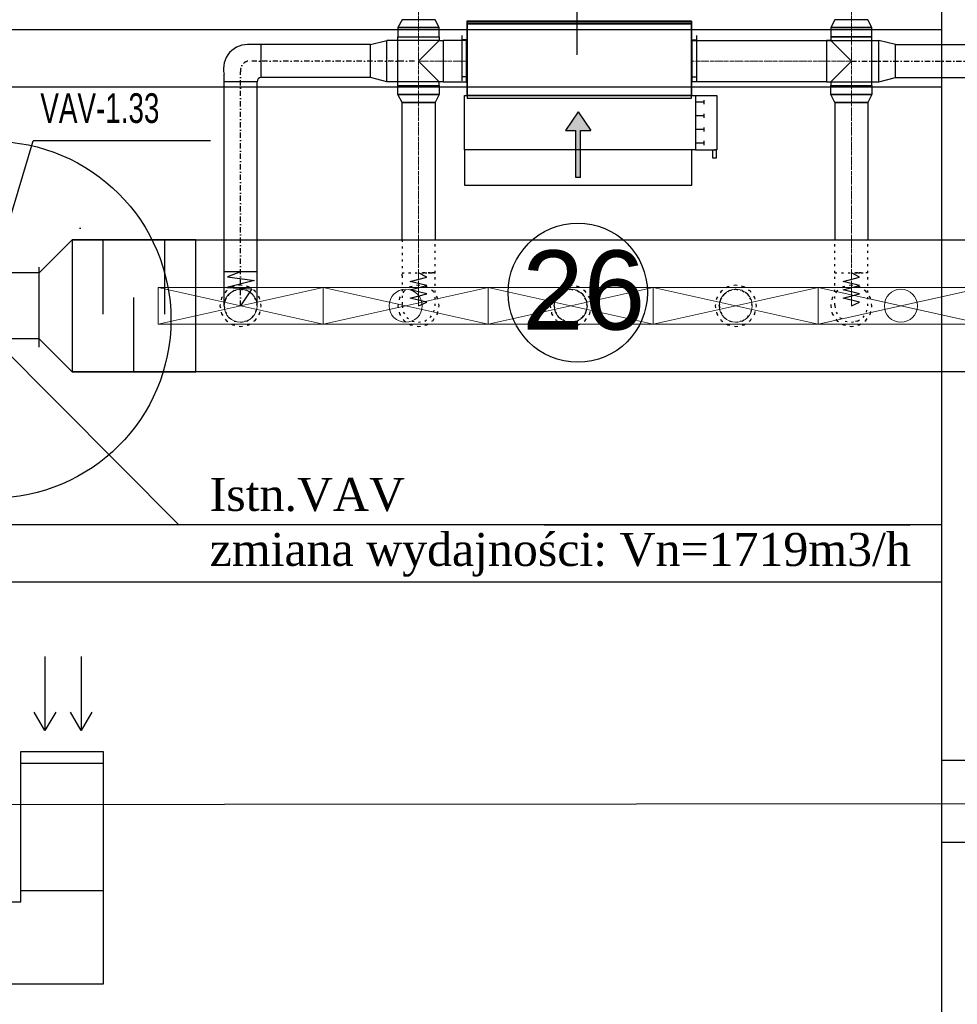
# Model space of a CAD drawing. Header units: centimetres. Extents: x -149939 to 48626, y -46000 to 152985.
# Tile 58 of 256: x -40906 to -35226, y 27770 to 33738. Entities that reach past the tile are written whole.
import ezdxf

# ---------------------------------------------------------------- set-up
doc = ezdxf.new("R2010")
doc.units = ezdxf.units.CM
doc.header["$LTSCALE"] = 50
for name, pattern in [('01-103-Went PP_poziom-0_5$0$DASHDOT', [25.4, 12.7, -6.35, 0, -6.35]), ('CADVENT_CENTERLINE', [9.9, 7.4, -1, 0.5, -1]), ('CADVENT_HIDDEN', [0.8, 0.25, -0.55]), ('Kondygnacja  -0_5$0$HIDDEN', [9.525, 6.35, -3.175]), ('Kondygnacja  -0_5$0$HIDDEN2', [4.7625, 3.175, -1.5875]), ('Osie rzutów$0$DASHDOT2', [12.7, 6.35, -3.175, 0, -3.175])]:
    doc.linetypes.add(name, pattern=pattern)
for name, color, linetype in [('01-103-Went PP_poziom-0_5$0$L_Nawiew', 7, 'Continuous'), ('bgde-nawiewEXP', 7, 'Continuous'), ('bgde-nawiewHIDDEN', 250, 'Continuous'), ('bgde-wywiewSOL', 5, 'Continuous'), ('bgde_redukcja', 250, 'Continuous'), ('bgde_tlumik', 7, 'Continuous'), ('bgde_VAV', 7, 'Continuous'), ('IS_zmiany 2024', 1, 'Continuous'), ('Kondygnacja  -0_5$0$ARCH_KONSTR_POWYŻEJ RZUTU', 8, 'Kondygnacja  -0_5$0$HIDDEN'), ('Kondygnacja  -0_5$0$ARCH_KONSTR_POWYŻEJ RZUTU_IST', 8, 'Kondygnacja  -0_5$0$HIDDEN2'), ('Osie rzutów$0$ARCH_INFO_OSIE_IST', 8, 'Osie rzutów$0$DASHDOT2'), ('Osie rzutów$0$ARCH_INFO_OSIE_OPISY_IST', 8, 'Continuous')]:
    doc.layers.add(name, color=color, linetype=linetype)
for name, color, linetype, lineweight in [('bgde-nawiewCEN', 7, 'Continuous', 13), ('bgde_nawiewnik', 11, 'Continuous', 5), ('RFCU', 6, 'Continuous', 30)]:
    doc.layers.add(name, color=color, linetype=linetype, lineweight=lineweight)
doc.styles.add('Arial', font='ARIAL.TTF')

# ---------------------------------------------------------------- blocks, each defined once
blk = doc.blocks.new('Osie rzutów')
at = {"layer": 'Osie rzutów$0$ARCH_INFO_OSIE_IST', "ltscale": 10}
for p, q in [((8060, 12510), (8060, 4623.26)), ((4436.04, 7400), (15156.54, 7400))]:
    blk.add_line(p, q, dxfattribs=at)
blk = doc.blocks.new('Kondygnacja  -0_5$0$konstrukcja istniejąca -0.5')
at = {"layer": 'Kondygnacja  -0_5$0$ARCH_KONSTR_POWYŻEJ RZUTU_IST', "ltscale": 10}
for points in [[(8582, 7425), (8582, 8575)], [(8738, 7375), (8582, 7375), (8582, 7425), (8738, 7425), (8738, 7375)], [(8582, 6225), (8582, 7375)]]:
    blk.add_lwpolyline(points, dxfattribs=at)
at = {"layer": 'Kondygnacja  -0_5$0$ARCH_KONSTR_POWYŻEJ RZUTU_IST', "ltscale": 10, "elevation": 0}
for points in [[(7538, 7867.89), (8582, 7867.89)], [(8582, 7832.89), (7538, 7832.89)], [(7538, 7567.89), (8582, 7567.89)], [(8582, 7532.89), (7538, 7532.89)]]:
    blk.add_lwpolyline(points, dxfattribs=at)
blk = doc.blocks.new('blok')
at = {"layer": 'bgde_VAV', "color": 3, "linetype": 'Continuous', "lineweight": -2}
for p, q in [((-54400.4, 33775), (-54434.2, 33775)), ((-53950.4, 33775), (-54400.4, 33775)), ((-53966.7, 33775), (-54000.4, 33775)), ((-54434.2, 33225), (-54400.4, 33225)), ((-54400.4, 33225), (-54000.4, 33225)), ((-54000.4, 33225), (-53966.7, 33225))]:
    blk.add_line(p, q, dxfattribs=at)
at = {"layer": 'bgde_VAV', "color": 3, "linetype": 'ByBlock', "lineweight": -2}
for p, q in [((-54400.4, 33775), (-54400.4, 33225)), ((-54000.4, 33775), (-54000.4, 33225))]:
    blk.add_line(p, q, dxfattribs=at)
at = {"layer": 'bgde_VAV', "color": 3, "linetype": 'Continuous', "lineweight": -3}
for p, q in [((-54294.7, 33492.5), (-54357.9, 33555.7)), ((-54326.3, 33524.1), (-54349.5, 33540.9)), ((-54326.3, 33524.1), (-54343.1, 33547.3)), ((-54326.3, 33524.1), (-54335.1, 33551.3)), ((-54326.3, 33524.1), (-54326.3, 33552.7)), ((-54326.3, 33524.1), (-54317.5, 33551.3)), ((-54326.3, 33524.1), (-54309.5, 33547.3)), ((-54326.3, 33524.1), (-54303.2, 33540.9)), ((-54205.3, 33555.7), (-54268.5, 33492.5)), ((-54236.9, 33524.1), (-54260, 33540.9)), ((-54236.9, 33524.1), (-54253.7, 33547.3)), ((-54236.9, 33524.1), (-54245.7, 33551.3)), ((-54236.9, 33524.1), (-54236.9, 33552.7)), ((-54236.9, 33524.1), (-54228.1, 33551.3)), ((-54236.9, 33524.1), (-54220.1, 33547.3)), ((-54236.9, 33524.1), (-54213.8, 33540.9)), ((-54115.9, 33492.5), (-54179.1, 33555.7)), ((-54147.5, 33524.1), (-54170.6, 33540.9)), ((-54147.5, 33524.1), (-54164.3, 33547.3)), ((-54147.5, 33524.1), (-54156.3, 33551.3)), ((-54147.5, 33524.1), (-54147.5, 33552.7)), ((-54147.5, 33524.1), (-54138.7, 33551.3)), ((-54147.5, 33524.1), (-54130.7, 33547.3)), ((-54147.5, 33524.1), (-54124.3, 33540.9)), ((-54026.5, 33555.7), (-54089.7, 33492.5)), ((-54058.1, 33524.1), (-54081.2, 33540.9)), ((-54058.1, 33524.1), (-54074.9, 33547.3)), ((-54058.1, 33524.1), (-54066.9, 33551.3)), ((-54058.1, 33524.1), (-54058.1, 33552.7)), ((-54058.1, 33524.1), (-54049.2, 33551.3)), ((-54058.1, 33524.1), (-54041.3, 33547.3)), ((-54058.1, 33524.1), (-54034.9, 33540.9)), ((-54326.3, 33524.1), (-54354.9, 33524.1)), ((-54326.3, 33524.1), (-54353.5, 33533)), ((-54326.3, 33524.1), (-54353.5, 33515.3)), ((-54326.3, 33524.1), (-54349.5, 33507.3)), ((-54326.3, 33524.1), (-54343.1, 33501)), ((-54326.3, 33524.1), (-54335.1, 33496.9)), ((-54326.3, 33524.1), (-54299.1, 33533)), ((-54326.3, 33524.1), (-54299.1, 33515.3)), ((-54326.3, 33524.1), (-54303.2, 33507.3)), ((-54326.3, 33524.1), (-54309.5, 33501)), ((-54326.3, 33524.1), (-54317.5, 33496.9)), ((-54326.3, 33524.1), (-54326.3, 33495.5)), ((-54326.3, 33524.1), (-54297.7, 33524.1)), ((-54236.9, 33524.1), (-54265.5, 33524.1)), ((-54236.9, 33524.1), (-54264.1, 33533)), ((-54236.9, 33524.1), (-54264.1, 33515.3)), ((-54236.9, 33524.1), (-54260, 33507.3)), ((-54236.9, 33524.1), (-54253.7, 33501)), ((-54236.9, 33524.1), (-54245.7, 33496.9)), ((-54236.9, 33524.1), (-54209.7, 33533)), ((-54236.9, 33524.1), (-54209.7, 33515.3)), ((-54236.9, 33524.1), (-54213.8, 33507.3)), ((-54236.9, 33524.1), (-54220.1, 33501)), ((-54236.9, 33524.1), (-54228.1, 33496.9)), ((-54236.9, 33524.1), (-54236.9, 33495.5)), ((-54236.9, 33524.1), (-54208.3, 33524.1)), ((-54147.5, 33524.1), (-54176.1, 33524.1)), ((-54147.5, 33524.1), (-54174.7, 33533)), ((-54147.5, 33524.1), (-54174.7, 33515.3)), ((-54147.5, 33524.1), (-54170.6, 33507.3)), ((-54147.5, 33524.1), (-54164.3, 33501)), ((-54147.5, 33524.1), (-54156.3, 33496.9)), ((-54147.5, 33524.1), (-54120.3, 33533)), ((-54147.5, 33524.1), (-54120.3, 33515.3)), ((-54147.5, 33524.1), (-54124.3, 33507.3)), ((-54147.5, 33524.1), (-54130.7, 33501)), ((-54147.5, 33524.1), (-54138.7, 33496.9)), ((-54147.5, 33524.1), (-54147.5, 33495.5)), ((-54147.5, 33524.1), (-54118.9, 33524.1)), ((-54058.1, 33524.1), (-54086.7, 33524.1)), ((-54058.1, 33524.1), (-54085.3, 33533)), ((-54058.1, 33524.1), (-54085.3, 33515.3)), ((-54058.1, 33524.1), (-54081.2, 33507.3)), ((-54058.1, 33524.1), (-54074.9, 33501)), ((-54058.1, 33524.1), (-54066.9, 33496.9)), ((-54058.1, 33524.1), (-54030.9, 33533)), ((-54058.1, 33524.1), (-54030.9, 33515.3)), ((-54058.1, 33524.1), (-54034.9, 33507.3)), ((-54058.1, 33524.1), (-54041.3, 33501)), ((-54058.1, 33524.1), (-54049.2, 33496.9)), ((-54058.1, 33524.1), (-54058.1, 33495.5)), ((-54058.1, 33524.1), (-54029.5, 33524.1))]:
    blk.add_line(p, q, dxfattribs=at)
for centre in [(-54326.3, 33524.1), (-54236.9, 33524.1), (-54147.5, 33524.1), (-54058.1, 33524.1)]:
    blk.add_ellipse(centre, major_axis=(0, 28.6), ratio=1, start_param=-1.570796, end_param=4.712389, dxfattribs=at)
blk = doc.blocks.new('A$C5B3E7367')
at = {"layer": '01-103-Went PP_poziom-0_5$0$L_Nawiew'}
h = blk.add_hatch(color=256, dxfattribs=at)
h.paths.add_polyline_path([(215, 704), (215, 674), (331.7, 674), (331.7, 612.1), (445.9, 689), (331.7, 765.9), (331.7, 704)])
h.paths.add_polyline_path([(48.3, 704), (48.3, 674), (215, 674), (215, 704)])
for p, q in [((215, 1525), (165, 1525)), ((165, 1525), (165, 1505)), ((165, 1505), (215, 1505)), ((215, 1400), (215, 1530)), ((545, 1530), (215, 1530)), ((215, 1530), (215, 1515)), ((545, 1400), (545, 1530)), ((243.8, 1452), (268.8, 1452)), ((256.2, 1452), (256.2, 1400)), ((326.2, 1452), (351.2, 1452)), ((338.8, 1452), (338.8, 1400)), ((408.8, 1452), (433.8, 1452)), ((421.2, 1452), (421.2, 1400)), ((491.2, 1452), (516.2, 1452)), ((503.8, 1452), (503.8, 1400)), ((0, 1378), (215, 1378)), ((0, 0), (0, 1378)), ((545, 1400), (215, 1400)), ((215, 1400), (215, 1378)), ((215, 1378), (215, 0)), ((545, 0), (545, 1400)), ((445.9, 689), (331.7, 765.9)), ((331.7, 704), (331.7, 765.9)), ((48.3, 704), (331.7, 704)), ((48.3, 704), (48.3, 674)), ((48.3, 674), (331.7, 674)), ((445.9, 689), (331.7, 612.1)), ((331.7, 612.1), (331.7, 674)), ((215, 0), (0, 0)), ((215, 0), (545, 0))]:
    blk.add_line(p, q, dxfattribs=at)
blk = doc.blocks.new('A$C53CA46B8')
at = {"layer": 'bgde-wywiewSOL'}
for p, q in [((200.4, 481.1), (-249.6, 481.1)), ((-249.6, 481.1), (-249.6, -878.9)), ((112.9, 511.1), (-162.1, 511.1)), ((-137.1, 481.1), (-137.1, 511.1)), ((87.9, 481.1), (87.9, 511.1)), ((200.4, 481.1), (200.4, -878.9)), ((200.4, -878.9), (-249.6, -878.9)), ((-137.1, -878.9), (-137.1, -908.9)), ((87.9, -878.9), (87.9, -908.9)), ((112.9, -908.9), (-162.1, -908.9))]:
    blk.add_line(p, q, dxfattribs=at)
at = {"layer": '01-103-Went PP_poziom-0_5$0$L_Nawiew'}
blk.add_blockref('A$C5B3E7367', (-794.6, -893.9), dxfattribs=at)
blk = doc.blocks.new('A$C066D7839')
at = {"layer": 'bgde_nawiewnik', "color": 7}
for p, q in [((-50, -11.15), (-50, 11.15)), ((-50, 11.15), (50, 11.15)), ((-50, -11.15), (50, 11.15)), ((50, -11.15), (-50, 11.15)), ((50, 11.15), (50, -11.15)), ((50, -11.15), (-50, -11.15))]:
    blk.add_line(p, q, dxfattribs=at)
blk.add_circle((0, 0), 10, dxfattribs=at)
blk = doc.blocks.new('t34')
at = {"layer": 'bgde_tlumik'}
for p, q in [((-40401.3, 25953.2), (-40401.3, 26403.2)), ((-40026.3, 25953.2), (-40026.3, 26403.2)), ((-40213.8, 25603.2), (-40213.8, 26053.2))]:
    blk.add_line(p, q, dxfattribs=at)
blk.add_lwpolyline([(-40588.8, 25603.2), (-39838.8, 25603.2), (-39838.8, 26403.2), (-40588.8, 26403.2)], close=True, dxfattribs=at)

msp = doc.modelspace()

# ---------------------------------------------------------------- linework, layer by layer
at = {"layer": 'bgde-nawiewCEN', "linetype": 'CADVENT_CENTERLINE', "ltscale": 0.06}
for p, q in [((-38489.979, 33738.069), (-38489.979, 37803.868)), ((-35867.838, 33738.069), (-35867.838, 37803.868)), ((-38489.979, 33635.069), (-38489.979, 33738.069)), ((-35867.838, 33635.069), (-35867.838, 33738.069)), ((-38489.979, 33635.069), (-38489.979, 33487.069)), ((-35867.838, 33635.069), (-35867.838, 33487.069)), ((-38489.979, 33487.069), (-38489.979, 33339.069)), ((-38339.979, 33487.069), (-38489.979, 33487.069)), ((-38339.979, 33487.069), (-38199.979, 33487.069)), ((-38195.979, 33487.069), (-38199.979, 33487.069)), ((-36835.979, 33487.069), (-36831.979, 33487.069)), ((-36017.838, 33487.069), (-36831.979, 33487.069)), ((-36017.838, 33487.069), (-35867.838, 33487.069)), ((-35867.838, 33487.069), (-35867.838, 33339.069)), ((-38489.979, 33339.069), (-38489.979, 33236.069)), ((-35867.838, 33339.069), (-35867.838, 33236.069)), ((-38489.979, 33236.069), (-38489.979, 32203.959)), ((-35867.838, 33236.069), (-35867.838, 32203.959)), ((-38489.979, 32203.959), (-38489.979, 32185.263)), ((-38489.979, 32185.263), (-38489.979, 32134.152)), ((-35867.838, 32203.959), (-35867.838, 32185.263)), ((-35867.838, 32185.263), (-35867.838, 32134.152)), ((-38489.979, 32134.152), (-38489.979, 32106.359)), ((-35867.838, 32134.152), (-35867.838, 32106.359)), ((-38489.979, 32106.359), (-38489.979, 32082.833)), ((-38489.979, 32082.833), (-38489.979, 32063.218)), ((-38489.979, 32063.218), (-38489.979, 32047.159)), ((-35867.838, 32106.359), (-35867.838, 32082.833)), ((-35867.838, 32082.833), (-35867.838, 32063.218)), ((-35867.838, 32063.218), (-35867.838, 32047.159)), ((-38489.979, 32047.159), (-38489.979, 32034.3)), ((-38489.979, 32034.3), (-38489.979, 32024.285)), ((-38489.979, 32024.285), (-38489.979, 32016.759)), ((-38489.979, 32016.759), (-38489.979, 32011.366)), ((-38489.979, 32011.366), (-38489.979, 32007.752)), ((-38489.979, 32007.752), (-38489.979, 32005.559)), ((-38489.979, 32005.559), (-38489.979, 32004.433)), ((-38489.979, 32004.433), (-38489.979, 32003.959)), ((-35867.838, 32047.159), (-35867.838, 32034.3)), ((-35867.838, 32034.3), (-35867.838, 32024.285)), ((-35867.838, 32024.285), (-35867.838, 32016.759)), ((-35867.838, 32016.759), (-35867.838, 32011.366)), ((-35867.838, 32011.366), (-35867.838, 32007.752)), ((-35867.838, 32007.752), (-35867.838, 32005.559)), ((-35867.838, 32005.559), (-35867.838, 32004.433)), ((-35867.838, 32004.433), (-35867.838, 32003.959))]:
    msp.add_line(p, q, dxfattribs=at)
at = {"layer": 'bgde-nawiewEXP', "linetype": 'Continuous'}
for points in [[(-38614.979, 33635.07), (-38364.979, 33635.07), (-38364.979, 33689.912), (-38389.979, 33738.069), (-38589.979, 33738.069), (-38614.979, 33689.912), (-38614.979, 33689.912), (-38605.464, 33689.912), (-38605.464, 33689.912), (-38614.979, 33689.912), (-38614.979, 33689.912)], [(-38195.979, 33712.069), (-36835.979, 33712.069), (-36835.979, 33722.069), (-38195.979, 33722.069)], [(-35992.838, 33635.07), (-35742.838, 33635.07), (-35742.838, 33689.912), (-35767.838, 33738.069), (-35967.838, 33738.069), (-35992.838, 33689.912), (-35992.838, 33689.912), (-35983.323, 33689.912), (-35983.323, 33689.912), (-35992.838, 33689.912), (-35992.838, 33689.912)], [(-38605.464, 33689.912), (-38578.368, 33689.912), (-38578.368, 33689.912)], [(-38578.368, 33689.912), (-38537.815, 33689.912), (-38537.815, 33689.912)], [(-38537.815, 33689.912), (-38489.979, 33689.912), (-38489.979, 33689.912)], [(-38489.979, 33689.912), (-38442.144, 33689.912), (-38442.144, 33689.912)], [(-38442.144, 33689.912), (-38401.591, 33689.912), (-38401.591, 33689.912)], [(-38401.591, 33689.912), (-38374.494, 33689.912), (-38374.494, 33689.912)], [(-38374.494, 33689.912), (-38364.979, 33689.912), (-38364.979, 33689.912)], [(-38195.979, 33262.069), (-36835.979, 33262.069), (-36835.979, 33712.069), (-38195.979, 33712.069)], [(-35983.323, 33689.912), (-35956.226, 33689.912), (-35956.226, 33689.912)], [(-35956.226, 33689.912), (-35915.674, 33689.912), (-35915.674, 33689.912)], [(-35915.674, 33689.912), (-35867.838, 33689.912), (-35867.838, 33689.912)], [(-35867.838, 33689.912), (-35820.003, 33689.912), (-35820.003, 33689.912)], [(-35820.003, 33689.912), (-35779.45, 33689.912), (-35779.45, 33689.912)], [(-35779.45, 33689.912), (-35752.353, 33689.912), (-35752.353, 33689.912)], [(-35752.353, 33689.912), (-35742.838, 33689.912), (-35742.838, 33689.912)], [(-38339.979, 33362.069), (-38199.979, 33362.069), (-38199.979, 33612.069), (-38339.979, 33612.069), (-38339.979, 33371.585)], [(-36831.979, 33362.069), (-36831.979, 33612.069), (-36017.838, 33612.069), (-36017.838, 33362.069)], [(-36017.838, 33362.069), (-35992.838, 33362.069), (-35992.838, 33339.069), (-35742.838, 33339.069), (-35742.838, 33635.069), (-35992.838, 33635.069), (-35992.838, 33612.069), (-36017.838, 33612.069), (-36017.838, 33371.585)], [(-38614.979, 33284.227), (-38614.979, 33339.069), (-38364.979, 33339.069), (-38364.979, 33284.226), (-38389.979, 33236.069), (-38589.979, 33236.069)], [(-35992.838, 33284.227), (-35992.838, 33339.069), (-35742.838, 33339.069), (-35742.838, 33284.226), (-35767.838, 33236.069), (-35967.838, 33236.069)], [(-38614.979, 33284.227), (-38605.464, 33284.227), (-38605.464, 33284.226)], [(-38605.464, 33284.227), (-38578.368, 33284.227), (-38578.368, 33284.226)], [(-38578.368, 33284.227), (-38537.815, 33284.227), (-38537.815, 33284.226)], [(-38537.815, 33284.227), (-38489.979, 33284.227), (-38489.979, 33284.226)], [(-38489.979, 33284.227), (-38442.144, 33284.227), (-38442.144, 33284.226)], [(-38442.144, 33284.227), (-38401.591, 33284.227), (-38401.591, 33284.226)], [(-38401.591, 33284.227), (-38374.494, 33284.227), (-38374.494, 33284.226)], [(-38374.494, 33284.227), (-38364.979, 33284.227), (-38364.979, 33284.226)], [(-35992.838, 33284.227), (-35983.323, 33284.227), (-35983.323, 33284.226)], [(-35983.323, 33284.227), (-35956.226, 33284.227), (-35956.226, 33284.226)], [(-35956.226, 33284.227), (-35915.674, 33284.227), (-35915.674, 33284.226)], [(-35915.674, 33284.227), (-35867.838, 33284.227), (-35867.838, 33284.226)], [(-35867.838, 33284.227), (-35820.003, 33284.227), (-35820.003, 33284.226)], [(-35820.003, 33284.227), (-35779.45, 33284.227), (-35779.45, 33284.226)], [(-35779.45, 33284.227), (-35752.353, 33284.227), (-35752.353, 33284.226)], [(-35752.353, 33284.227), (-35742.838, 33284.227), (-35742.838, 33284.226)], [(-40588.801, 31603.941), (-40788.801, 31803.941), (-40788.801, 32203.941), (-40588.801, 32403.941)]]:
    msp.add_lwpolyline(points, close=True, dxfattribs=at)
for points in [[(-38614.979, 33339.069), (-38614.979, 33635.069), (-38364.979, 33635.069), (-38364.979, 33612.069)], [(-38614.979, 33339.069), (-38364.979, 33339.069), (-38364.979, 33362.069), (-38489.979, 33487.069), (-38364.979, 33612.069), (-38339.979, 33612.069), (-38339.979, 33362.069), (-38364.979, 33362.069)], [(-38199.979, 33362.069), (-38199.979, 33612.069), (-38195.979, 33612.069)], [(-36835.979, 33362.069), (-36831.979, 33362.069), (-36831.979, 33612.069), (-36835.979, 33612.069)], [(-35992.838, 33362.069), (-35867.838, 33487.069), (-35992.838, 33612.069)], [(-38199.979, 33362.069), (-38195.979, 33362.069)], [(-38589.979, 32403.941), (-38589.979, 33236.069), (-38389.979, 33236.069), (-38389.979, 32403.941)], [(-35967.838, 33236.069), (-35967.838, 32403.941)], [(-35967.838, 33236.069), (-35767.838, 33236.069), (-35767.838, 32403.941)], [(-40588.801, 32403.941), (630.964, 32403.941), (630.964, 31603.941), (-40588.801, 31603.941)]]:
    msp.add_lwpolyline(points, dxfattribs=at)
at = {"layer": 'bgde-nawiewHIDDEN', "linetype": 'CADVENT_HIDDEN'}
for points in [[(-38195.979, 33362.069), (-38195.979, 33612.069)], [(-36835.979, 33362.069), (-36835.979, 33612.069)], [(-38589.979, 32403.941), (-38589.979, 32203.959), (-38389.979, 32203.959), (-38389.979, 32403.941)], [(-35967.838, 32203.959), (-35767.838, 32203.959), (-35767.838, 32403.941)], [(-35967.838, 32203.959), (-35967.838, 32403.941)], [(-38589.979, 32185.263), (-38589.979, 32203.959), (-38451.711, 32203.959)], [(-38589.979, 32185.263), (-38589.979, 32003.959), (-38582.367, 31965.691), (-38560.69, 31933.248), (-38528.248, 31911.571), (-38489.979, 31903.959), (-38451.711, 31911.571), (-38419.269, 31933.248), (-38397.591, 31965.691), (-38389.979, 32003.959), (-38389.979, 32203.959), (-38397.591, 32203.959)], [(-38451.711, 32203.959), (-38489.979, 32203.959)], [(-38451.711, 32203.959), (-38419.269, 32203.959)], [(-38419.269, 32203.959), (-38451.711, 32203.959)], [(-38419.269, 32203.959), (-38397.591, 32203.959)], [(-38397.591, 32203.959), (-38419.269, 32203.959)], [(-38397.591, 32203.959), (-38389.979, 32203.959)], [(-35967.838, 32007.752), (-35967.838, 32203.959), (-35829.57, 32203.959)], [(-35829.57, 32203.959), (-35867.838, 32203.959)], [(-35829.57, 31911.571), (-35797.127, 31933.248), (-35775.45, 31965.691), (-35767.838, 32003.959), (-35767.838, 32203.959), (-35829.57, 32203.959)], [(-35829.57, 32203.959), (-35797.127, 32203.959)], [(-39667.838, 32003.959), (-39660.226, 32042.227), (-39638.549, 32074.67), (-39606.106, 32096.347), (-39567.838, 32103.959), (-39529.57, 32096.347)], [(-39529.57, 31911.571), (-39497.127, 31933.248), (-39475.45, 31965.691), (-39467.838, 32003.959), (-39475.45, 32042.227), (-39497.127, 32074.67), (-39529.57, 32096.347), (-39567.838, 32103.959)], [(-36667.838, 32003.959), (-36660.226, 32042.227), (-36638.549, 32074.67), (-36606.106, 32096.347), (-36567.838, 32103.959)], [(-36567.838, 32103.959), (-36606.106, 32096.347)], [(-36567.838, 32103.959), (-36529.57, 32096.347), (-36497.127, 32074.67), (-36475.45, 32042.227)], [(-36529.57, 31911.571), (-36497.127, 31933.248), (-36475.45, 31965.691), (-36467.838, 32003.959), (-36475.45, 32042.227), (-36497.127, 32074.67)], [(-39667.838, 32003.959), (-39660.226, 31965.691), (-39638.549, 31933.248), (-39606.106, 31911.571), (-39567.838, 31903.959), (-39529.57, 31911.571)], [(-36667.838, 32003.959), (-36660.226, 31965.691), (-36638.549, 31933.248), (-36606.106, 31911.571), (-36567.838, 31903.959), (-36529.57, 31911.571)], [(-35967.838, 32007.752), (-35967.838, 32003.959), (-35960.226, 31965.691), (-35938.549, 31933.248), (-35906.106, 31911.571), (-35867.838, 31903.959), (-35829.57, 31911.571)], [(-39529.57, 31911.571), (-39567.838, 31903.959)], [(-36529.57, 31911.571), (-36567.838, 31903.959)], [(-35829.57, 31911.571), (-35867.838, 31903.959)]]:
    msp.add_lwpolyline(points, dxfattribs=at)
at = {"layer": 'bgde-nawiewHIDDEN'}
for points in [[(-38489.979, 32003.959), (-38439.979, 32025.257), (-38539.979, 32050.618), (-38439.979, 32075.839), (-38539.979, 32101.124), (-38439.979, 32126.659), (-38539.979, 32152.018), (-38439.979, 32177.477), (-38489.979, 32203.959)], [(-35867.838, 32003.959), (-35817.838, 32025.257), (-35917.838, 32050.618), (-35817.838, 32075.839), (-35917.838, 32101.124), (-35817.838, 32126.659), (-35917.838, 32152.018), (-35817.838, 32177.477), (-35867.838, 32203.959)], [(-39567.838, 32003.959), (-39567.838, 32003.959)], [(-37567.838, 32003.959), (-37567.838, 32003.959)], [(-36567.838, 32003.959), (-36567.838, 32003.959)]]:
    msp.add_lwpolyline(points, dxfattribs=at)
at = {"layer": 'bgde-nawiewHIDDEN', "linetype": 'CADVENT_HIDDEN'}
for points in [[(-39692.838, 32003.959), (-39683.323, 31956.123), (-39656.226, 31915.571), (-39615.674, 31888.474), (-39567.838, 31878.959), (-39520.003, 31888.474), (-39479.45, 31915.571), (-39452.353, 31956.123), (-39442.838, 32003.959), (-39452.353, 32051.794), (-39479.45, 32092.347), (-39520.003, 32119.444), (-39567.838, 32128.959), (-39615.674, 32119.444), (-39656.226, 32092.347), (-39683.323, 32051.794)], [(-39692.838, 32003.959), (-39683.323, 31956.123), (-39656.226, 31915.571), (-39615.674, 31888.474), (-39567.838, 31878.959), (-39520.003, 31888.474), (-39479.45, 31915.571), (-39452.353, 31956.123), (-39442.838, 32003.959), (-39452.353, 32051.794), (-39479.45, 32092.347), (-39520.003, 32119.444), (-39567.838, 32128.959), (-39615.674, 32119.444), (-39656.226, 32092.347), (-39683.323, 32051.794)], [(-38614.979, 32003.959), (-38605.464, 31956.123), (-38578.368, 31915.571), (-38537.815, 31888.474), (-38489.979, 31878.959), (-38442.144, 31888.474), (-38401.591, 31915.571), (-38374.494, 31956.123), (-38364.979, 32003.959), (-38374.494, 32051.794), (-38401.591, 32092.347), (-38442.144, 32119.444), (-38489.979, 32128.959), (-38537.815, 32119.444), (-38578.368, 32092.347), (-38605.464, 32051.794)], [(-38614.979, 32003.959), (-38605.464, 31956.123), (-38578.368, 31915.571), (-38537.815, 31888.474), (-38489.979, 31878.959), (-38442.144, 31888.474), (-38401.591, 31915.571), (-38374.494, 31956.123), (-38364.979, 32003.959), (-38374.494, 32051.794), (-38401.591, 32092.347), (-38442.144, 32119.444), (-38489.979, 32128.959), (-38537.815, 32119.444), (-38578.368, 32092.347), (-38605.464, 32051.794)], [(-37692.838, 32003.959), (-37683.323, 31956.123), (-37656.226, 31915.571), (-37615.674, 31888.474), (-37567.838, 31878.959), (-37520.003, 31888.474), (-37479.45, 31915.571), (-37452.353, 31956.123), (-37442.838, 32003.959), (-37452.353, 32051.794), (-37479.45, 32092.347), (-37520.003, 32119.444), (-37567.838, 32128.959), (-37615.674, 32119.444), (-37656.226, 32092.347), (-37683.323, 32051.794)], [(-37692.838, 32003.959), (-37683.323, 31956.123), (-37656.226, 31915.571), (-37615.674, 31888.474), (-37567.838, 31878.959), (-37520.003, 31888.474), (-37479.45, 31915.571), (-37452.353, 31956.123), (-37442.838, 32003.959), (-37452.353, 32051.794), (-37479.45, 32092.347), (-37520.003, 32119.444), (-37567.838, 32128.959), (-37615.674, 32119.444), (-37656.226, 32092.347), (-37683.323, 32051.794)], [(-36692.838, 32003.959), (-36683.323, 31956.123), (-36656.226, 31915.571), (-36615.674, 31888.474), (-36567.838, 31878.959), (-36520.003, 31888.474), (-36479.45, 31915.571), (-36452.353, 31956.123), (-36442.838, 32003.959), (-36452.353, 32051.794), (-36479.45, 32092.347), (-36520.003, 32119.444), (-36567.838, 32128.959), (-36615.674, 32119.444), (-36656.226, 32092.347), (-36683.323, 32051.794)], [(-36692.838, 32003.959), (-36683.323, 31956.123), (-36656.226, 31915.571), (-36615.674, 31888.474), (-36567.838, 31878.959), (-36520.003, 31888.474), (-36479.45, 31915.571), (-36452.353, 31956.123), (-36442.838, 32003.959), (-36452.353, 32051.794), (-36479.45, 32092.347), (-36520.003, 32119.444), (-36567.838, 32128.959), (-36615.674, 32119.444), (-36656.226, 32092.347), (-36683.323, 32051.794)], [(-35992.838, 32003.959), (-35983.323, 31956.123), (-35956.226, 31915.571), (-35915.674, 31888.474), (-35867.838, 31878.959), (-35820.003, 31888.474), (-35779.45, 31915.571), (-35752.353, 31956.123), (-35742.838, 32003.959), (-35752.353, 32051.794), (-35779.45, 32092.347), (-35820.003, 32119.444), (-35867.838, 32128.959), (-35915.674, 32119.444), (-35956.226, 32092.347), (-35983.323, 32051.794)], [(-35992.838, 32003.959), (-35983.323, 31956.123), (-35956.226, 31915.571), (-35915.674, 31888.474), (-35867.838, 31878.959), (-35820.003, 31888.474), (-35779.45, 31915.571), (-35752.353, 31956.123), (-35742.838, 32003.959), (-35752.353, 32051.794), (-35779.45, 32092.347), (-35820.003, 32119.444), (-35867.838, 32128.959), (-35915.674, 32119.444), (-35956.226, 32092.347), (-35983.323, 32051.794)], [(-39667.838, 32003.959), (-39660.226, 31965.691), (-39638.549, 31933.248), (-39606.106, 31911.571), (-39567.838, 31903.959), (-39529.57, 31911.571), (-39497.127, 31933.248), (-39475.45, 31965.691), (-39467.838, 32003.959), (-39475.45, 32042.227), (-39497.127, 32074.67), (-39529.57, 32096.347), (-39567.838, 32103.959), (-39606.106, 32096.347), (-39638.549, 32074.67), (-39660.226, 32042.227)], [(-37667.838, 32003.959), (-37660.226, 32042.227), (-37638.549, 32074.67), (-37606.106, 32096.347), (-37567.838, 32103.959), (-37529.57, 32096.347), (-37497.127, 32074.67), (-37475.45, 32042.227), (-37467.838, 32003.959), (-37475.45, 31965.691), (-37497.127, 31933.248), (-37529.57, 31911.571), (-37567.838, 31903.959), (-37606.106, 31911.571), (-37638.549, 31933.248), (-37660.226, 31965.691)], [(-37667.838, 32003.959), (-37660.226, 31965.691), (-37638.549, 31933.248), (-37606.106, 31911.571), (-37567.838, 31903.959), (-37529.57, 31911.571), (-37497.127, 31933.248), (-37475.45, 31965.691), (-37467.838, 32003.959), (-37475.45, 32042.227), (-37497.127, 32074.67), (-37529.57, 32096.347), (-37567.838, 32103.959), (-37606.106, 32096.347), (-37638.549, 32074.67), (-37660.226, 32042.227)], [(-36667.838, 32003.959), (-36660.226, 31965.691), (-36638.549, 31933.248), (-36606.106, 31911.571), (-36567.838, 31903.959), (-36529.57, 31911.571), (-36497.127, 31933.248), (-36475.45, 31965.691), (-36467.838, 32003.959), (-36475.45, 32042.227), (-36497.127, 32074.67), (-36529.57, 32096.347), (-36567.838, 32103.959), (-36606.106, 32096.347), (-36638.549, 32074.67), (-36660.226, 32042.227)]]:
    msp.add_lwpolyline(points, close=True, dxfattribs=at)
at = {"layer": 'bgde_VAV', "color": 94}
for p in [(-41063.801, 32203.942), (-39750.821, 33003.905, 21.417)]:
    msp.add_line(p, (-40824.002, 33003.905, 21.417), dxfattribs=at)
at = {"layer": 'IS_zmiany 2024'}
for p, q in [((-38781.607, 33587.069), (-38681.607, 33612.069)), ((-38364.979, 33612.069), (-38681.607, 33612.069)), ((-38681.607, 33362.069), (-38681.607, 33612.069)), ((-36017.838, 33612.069), (-35701.21, 33612.069)), ((-35701.21, 33362.069), (-35701.21, 33612.069)), ((-35601.21, 33587.069), (-35701.21, 33612.069)), ((-38781.607, 33587.069), (-39507.838, 33587.069)), ((-39442.838, 33387.069), (-39442.838, 33587.069)), ((-38781.607, 33387.069), (-38781.607, 33587.069)), ((-35601.21, 33387.069), (-35601.21, 33587.069)), ((-35601.21, 33587.069), (-34327.838, 33587.069)), ((-39667.838, 32003.959), (-39667.838, 33407.069)), ((-39467.838, 33362.069), (-39667.838, 33362.069)), ((-39467.838, 32003.959), (-39467.838, 33362.069)), ((-38781.607, 33387.069), (-39442.838, 33387.069)), ((-38681.607, 33362.069), (-38781.607, 33387.069)), ((-38364.979, 33362.069), (-38681.607, 33362.069)), ((-36017.838, 33362.069), (-35701.21, 33362.069)), ((-35701.21, 33362.069), (-35601.21, 33387.069)), ((-35601.21, 33387.069), (-34392.838, 33387.069)), ((-39467.838, 32210), (-39667.838, 32210)), ((-39567.838, 32210), (-39646.866, 32178.702)), ((-39646.866, 32178.702), (-39483.191, 32157.836)), ((-39483.191, 32157.836), (-39650.266, 32115.459, 987.119)), ((-39650.266, 32115.459, 987.119), (-39499.726, 32105.896)), ((-39499.726, 32105.896), (-39567.838, 32003.959)), ((-41063.801, 31803.941), (-39940, 30673.551)), ((-39945.364, 30678.947, 0), (-35514.209, 30673.551)), ((-40752.939, 29878.847), (-40752.939, 29428.847)), ((-40533.746, 29878.847), (-40533.746, 29428.847)), ((-40752.939, 29428.847), (-40817.876, 29540.852, 1393)), ((-40688.002, 29540.852, 1393), (-40752.939, 29428.847)), ((-40533.746, 29428.847), (-40598.683, 29540.852, 1393)), ((-40468.809, 29540.852, 1393), (-40533.746, 29428.847)), ((-40900, 28391.198), (-40900, 29301.972)), ((-40900, 29301.972), (-40400, 29301.972)), ((-40400, 29301.972), (-40400, 27891.198)), ((-40900, 29231.198), (-40400, 29231.198)), ((-40900, 28460), (-40400, 28460)), ((-52510, 28391.198), (-40900, 28391.198)), ((-40400, 27891.198), (-52510, 27891.198))]:
    msp.add_line(p, q, dxfattribs=at)
at = {"layer": 'IS_zmiany 2024', "linetype": '01-103-Went PP_poziom-0_5$0$DASHDOT', "ltscale": 0.05}
for p, q in [((-38514.979, 33487.069), (-39523.501, 33487.069)), ((-35867.838, 33487.069), (-34312.175, 33487.069)), ((-39567.836, 32003.959, 987.119), (-39567.836, 33422.064, 987.119))]:
    msp.add_line(p, q, dxfattribs=at)
at = {"layer": 'IS_zmiany 2024', "color": 30, "lineweight": 30}
msp.add_lwpolyline([(-47160, 40645), (-22185, 40645), (-22185, 28995), (-47160, 28975)], close=True, dxfattribs=at)
at = {"layer": 'IS_zmiany 2024', "color": 94}
msp.add_circle((-41071.324, 31919.4), 1081.427, dxfattribs=at)
at = {"layer": 'IS_zmiany 2024'}
for centre, radius, start, end in [((-39523.5, 33439.88), 148.02, 83.9262952, 192.8066262), ((-39442.838, 33362.069), 25, 90, 180)]:
    msp.add_arc(centre, radius, start, end, dxfattribs=at)
at = {"layer": 'IS_zmiany 2024', "linetype": '01-103-Went PP_poziom-0_5$0$DASHDOT', "ltscale": 0.05}
msp.add_arc((-39510.472, 33430.56), 57.991, 102.983051, 188.4251197, dxfattribs=at)
at = {"layer": 'RFCU', "color": 6}
msp.add_line((-37530, 33925.803), (-37530, 33525.803), dxfattribs=at)
at = {"layer": 'RFCU'}
msp.add_circle((-37525.066, 32083.431), 421.787, dxfattribs=at)

# ---------------------------------------------------------------- block references
at = {"layer": '01-103-Went PP_poziom-0_5$0$L_Nawiew', "xscale": -1, "rotation": 270}
msp.add_blockref('A$C53CA46B8', (-37317.949, 33528.749, 3110), dxfattribs=at)
at = {"layer": '01-103-Went PP_poziom-0_5$0$L_Nawiew', "xscale": 10, "yscale": 10, "zscale": 10}
for p in [(-39567.836, 32003.959, 987.119), (-38567.836, 32003.959, 987.119), (-37567.836, 32003.959, 987.119), (-36567.836, 32003.959, 987.119), (-35567.836, 32003.959, 987.119)]:
    msp.add_blockref('A$C066D7839', p, dxfattribs=at)
at = {"layer": 'bgde_redukcja', "rotation": 270}
msp.add_blockref('blok', (-74563.832, -22196.486), dxfattribs=at)
at = {"layer": 'bgde_tlumik'}
msp.add_blockref('t34', (0, 6000.707), dxfattribs=at)
at = {"layer": 'Kondygnacja  -0_5$0$ARCH_KONSTR_POWYŻEJ RZUTU', "xscale": 10, "yscale": 10, "zscale": 10}
msp.add_blockref('Kondygnacja  -0_5$0$konstrukcja istniejąca -0.5', (-121140, -45000), dxfattribs=at)
at = {"layer": 'Osie rzutów$0$ARCH_INFO_OSIE_OPISY_IST', "color": 30, "xscale": 10, "yscale": 10, "zscale": 10}
msp.add_blockref('Osie rzutów', (-121140, -45000), dxfattribs=at)

# ---------------------------------------------------------------- texts
at = {"layer": 'bgde_VAV', "color": 94, "width": 0.7}
msp.add_text('VAV-1.33', height=180, dxfattribs=at).set_placement((-40781.059, 33112.208, 1941.417))
at = {"layer": 'IS_zmiany 2024', "insert": (-39755.114, 30960.632, 7680), "char_height": 200, "width": 6261.14258, "attachment_point": 1}
msp.add_mtext('\\fTimes New Roman|b0|i0|c238|p18;\\A1;Istn.VAV\\Pzmiana wydajności: Vn=1719m3/h', dxfattribs=at)
at = {"layer": 'RFCU', "insert": (-37862.194, 32339.527), "char_height": 480, "width": 727.77721, "attachment_point": 1, "style": 'Arial'}
msp.add_mtext('26', dxfattribs=at)

doc.saveas('drawing.dxf')
